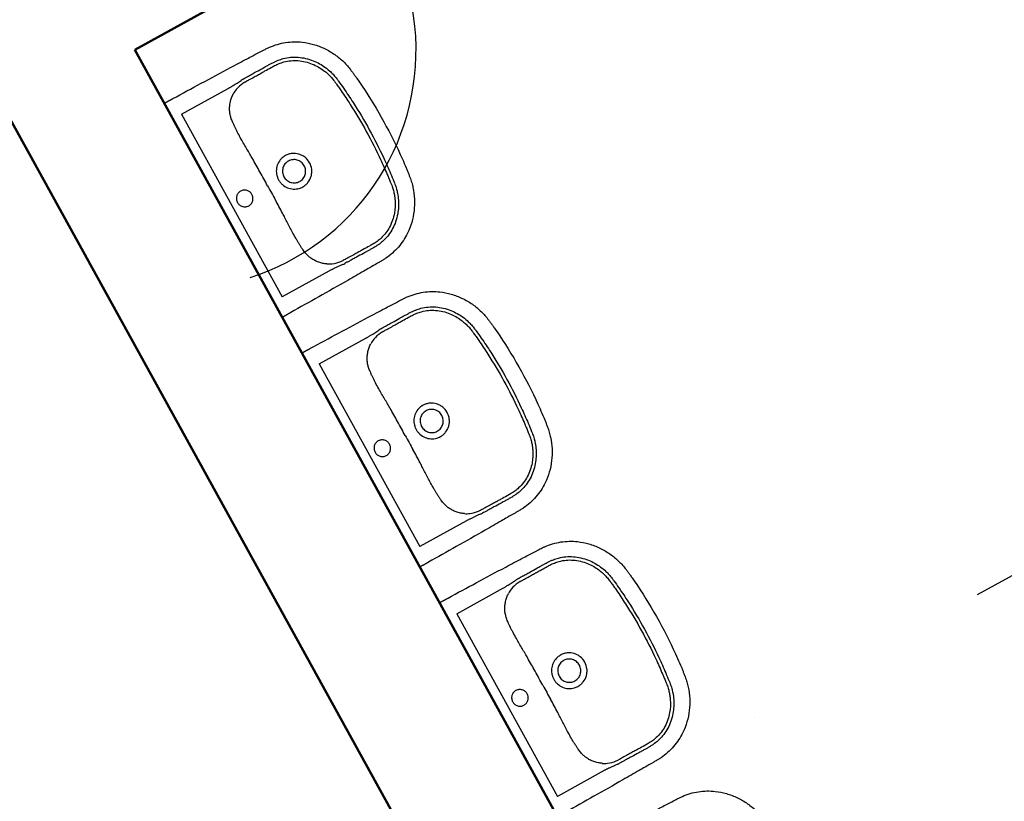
# Model space of a CAD drawing. Header units: millimetres. Extents: x 2886542 to 7567581, y -792623 to 134766.
# Tile 53 of 256: x 4102508 to 4104926, y -406272 to -404353. Entities that reach past the tile are written whole.
import ezdxf

# ---------------------------------------------------------------- set-up
doc = ezdxf.new("R2010")
doc.units = ezdxf.units.MM
doc.linetypes.add('DASHDOT', pattern=[1, 0.5, -0.25, 0, -0.25])
for name, color, linetype in [('IN_C_OSA', 6, 'DASHDOT'), ('IN_TEXT', 7, 'Continuous'), ('KATASTR', 7, 'Continuous'), ('požárničina', 10, 'Continuous')]:
    doc.layers.add(name, color=color, linetype=linetype)
doc.layers.add('IN_C_TLUSTA', color=5, linetype='Continuous', lineweight=50)
doc.styles.add('ROMAND', font='romand.shx', dxfattribs={"width": 0.85})
doc.dimstyles.new('IP 1_100', dxfattribs={"dimscale": 100, "dimtxt": 2.5, "dimasz": 2, "dimexe": 1, "dimexo": 5, "dimgap": 1, "dimtad": 1, "dimdec": 0, "dimzin": 0, "dimdsep": 46, "dimtxsty": 'ROMAND', "dimblk": 'ARCHTICK', "dimcen": 0.09, "dimdle": 1, "dimclrd": 256, "dimclre": 256, "dimclrt": 7, "dimadec": 0, "dimazin": 0, "dimtfac": 1, "dimtdec": 0, "dimtix": 1, "dimtmove": 2, "dimatfit": 3, "dimldrblk": 'OBLIQUE', "dimfxl": 0, "dimtolj": 1, "dimtzin": 0, "dimarcsym": 0})

# ---------------------------------------------------------------- blocks, each defined once
blk = doc.blocks.new('_ArchTick')
at = {"color": 0, "linetype": 'ByBlock', "const_width": 0.15}
blk.add_lwpolyline([(-0.5, -0.5), (0.5, 0.5)], dxfattribs=at)
blk = doc.blocks.new('nástrojárna')
at = {"color": 250}
for p, q in [((4179344.1, -609850.9), (4179344.1, -609276.5)), ((4179367.9, -609307.8), (4179367.9, -609819.7)), ((4179367.9, -609307.8), (4179498.9, -609307.8)), ((4179498.9, -609318.6), (4179498.9, -609318.6)), ((4179467.4, -609400), (4179467.4, -609400)), ((4179467.4, -609727.5), (4179467.4, -609727.5)), ((4179498.9, -609819.7), (4179367.9, -609819.7)), ((4179344.1, -610550.9), (4179344.1, -609976.5)), ((4179367.9, -610007.8), (4179367.9, -610519.7)), ((4179367.9, -610007.8), (4179498.9, -610007.8)), ((4179498.9, -610018.6), (4179498.9, -610018.6)), ((4179467.4, -610100), (4179467.4, -610100)), ((4179467.4, -610427.5), (4179467.4, -610427.5)), ((4179498.9, -610519.7), (4179367.9, -610519.7)), ((4179344.1, -611250.9), (4179344.1, -610676.5)), ((4179367.9, -610707.8), (4179367.9, -611219.7)), ((4179367.9, -610707.8), (4179498.9, -610707.8)), ((4179498.9, -610718.6), (4179498.9, -610718.6)), ((4179467.4, -610800), (4179467.4, -610800)), ((4179467.4, -611127.5), (4179467.4, -611127.5)), ((4179498.9, -611219.7), (4179367.9, -611219.7))]:
    blk.add_line(p, q, dxfattribs=at)
for centre, radius, start, end in [((4179539.5, -609381), 66.2, 111.7851, 123.2172), ((4179332.7, -606391.5), 2921.3, 273.5337, 273.9922), ((4179544.4, -609393.2), 79.3, 95.7787, 111.7851), ((4179551, -609518.7), 213.6, 92.2856, 93.9922), ((4179546.6, -609414.4), 100.7, 92.346, 95.7787), ((4170889.2, -609543), 8579.1, 359.8615, 0.12365), ((4179542.5, -609563), 43.2, 90.0338, 102.5663), ((4187174.4, -609582.4), 7706.2, 179.8615, 180.15334), ((4179542.5, -609564.5), 43.2, 257.4217, 269.9782), ((4179542.2, -609741.3), 72, 237.2465, 247.7513), ((4179380.9, -612002.8), 2186.5, 85.9307, 86.5434), ((4179543.4, -609738.5), 75, 247.7513, 264.6849), ((4179550, -609626.4), 195.9, 265.9307, 267.7915), ((4179549.2, -609675.9), 137.9, 264.6849, 267.1904), ((4179539.5, -610081), 66.2, 111.7851, 123.2172), ((4179332.7, -607091.5), 2921.3, 273.5337, 273.9922), ((4179544.4, -610093.2), 79.3, 95.7787, 111.7851), ((4179551, -610218.7), 213.6, 92.2856, 93.9922), ((4179546.6, -610114.4), 100.7, 92.346, 95.7787), ((4170889.2, -610243), 8579.1, 359.8615, 0.12365), ((4179542.5, -610263), 43.2, 90.0338, 102.5663), ((4187174.4, -610282.4), 7706.2, 179.8615, 180.15334), ((4179542.5, -610264.5), 43.2, 257.4217, 269.9782), ((4179542.2, -610441.3), 72, 237.2465, 247.7513), ((4179380.9, -612702.8), 2186.5, 85.9307, 86.5434), ((4179543.4, -610438.5), 75, 247.7513, 264.6849), ((4179550, -610326.4), 195.9, 265.9307, 267.7915), ((4179549.2, -610375.9), 137.9, 264.6849, 267.1904), ((4179539.5, -610781), 66.2, 111.7851, 123.2172), ((4179332.7, -607791.5), 2921.3, 273.5337, 273.9922), ((4179544.4, -610793.2), 79.3, 95.7787, 111.7851), ((4179551, -610918.7), 213.6, 92.2856, 93.9922), ((4179546.6, -610814.4), 100.7, 92.346, 95.7787), ((4170889.2, -610943), 8579.1, 359.8615, 0.12365), ((4179542.5, -610963), 43.2, 90.0338, 102.5663), ((4187174.4, -610982.4), 7706.2, 179.8615, 180.15334), ((4179542.5, -610964.5), 43.2, 257.4217, 269.9782), ((4179542.2, -611141.3), 72, 237.2465, 247.7513), ((4179543.4, -611138.5), 75, 247.7513, 264.6849), ((4179380.9, -613402.8), 2186.5, 85.9307, 86.5434), ((4179550, -611026.4), 195.9, 265.9307, 267.7915), ((4179549.2, -611075.9), 137.9, 264.6849, 267.1904)]:
    blk.add_arc(centre, radius, start, end, dxfattribs=at)
for points, degree, knots in [([(4179344.1, -609263.9), (4179344.1, -609263.7), (4179359.6, -609263.8), (4179367.9, -609263.9)], 1, [600.373143, 600.373143, 600.51024, 615.933195, 624.329372, 624.329372]), ([(4179367.9, -609263.9), (4179394.1, -609264), (4179447.7, -609264.4), (4179516.5, -609265.3), (4179564.7, -609266.1), (4179592.7, -609266.6), (4179607.8, -609266.9), (4179620.6, -609267.2), (4179627.3, -609267.4), (4179632.9, -609267.7), (4179649, -609269), (4179677.4, -609275.2), (4179710.3, -609292.6), (4179735.4, -609313.8), (4179754, -609335.8), (4179768.9, -609360.6), (4179777.5, -609382.5), (4179782.2, -609400.3), (4179784.2, -609411.7), (4179785.5, -609421.6), (4179786.5, -609430), (4179788, -609443.2), (4179792.3, -609487.7), (4179794.1, -609529.6), (4179794.1, -609563.7)], 3, [624.329372, 624.329372, 624.329372, 624.329372, 702.954481, 784.872453, 830.951627, 847.339519, 869.099473, 876.286618, 885.594721, 889.203185, 893.06913, 934.29152, 975.506743, 1003.663293, 1032.591568, 1061.523462, 1090.200355, 1103.007356, 1116.545068, 1124.93032, 1133.080278, 1141.824147, 1164.862029, 1267.315864, 1267.315864, 1267.315864, 1267.315864]), ([(4179542.4, -609305.3), (4179544.4, -609305.2), (4179548.6, -609305.1), (4179553.6, -609305.2), (4179560.3, -609305.1), (4179566.8, -609305), (4179579.1, -609305), (4179589.6, -609304.9), (4179599.8, -609304.9), (4179606.1, -609304.9), (4179612.9, -609304.9), (4179619.6, -609305), (4179626, -609305.1), (4179632.4, -609305.4), (4179641.7, -609306.4), (4179654.4, -609308.8), (4179670.3, -609314.3), (4179686.6, -609323.1), (4179701.7, -609334.7), (4179718.3, -609352.3), (4179730.9, -609372.4), (4179738.4, -609391.7), (4179741.4, -609402.6), (4179743, -609410.1), (4179744, -609416.4), (4179745.4, -609427.9), (4179748, -609451.1), (4179752.1, -609497.9), (4179753.4, -609537.7), (4179753.4, -609563.7)], 3, [175.048841, 175.048841, 175.048841, 175.048841, 180.891155, 187.66553, 190.097243, 200.971297, 207.107662, 226.924402, 232.691241, 237.690518, 245.872119, 253.117634, 257.691167, 265.085682, 272.24233, 285.758915, 303.884333, 322.571574, 341.132044, 360.794246, 394.866598, 411.87741, 422.527365, 428.832371, 434.893076, 441.844009, 463.483086, 504.881463, 582.882709, 582.882709, 582.882709, 582.882709]), ([(4179542.4, -609313.8), (4179544.3, -609313.8), (4179547.5, -609313.7), (4179552.5, -609313.7), (4179560.4, -609313.7), (4179568.9, -609313.6), (4179579.3, -609313.6), (4179588.3, -609313.5), (4179601, -609313.5), (4179613.3, -609313.5), (4179624.4, -609313.5), (4179631.8, -609313.8), (4179640, -609314.7), (4179651.8, -609316.8), (4179666.8, -609321.9), (4179682.4, -609330.3), (4179696.5, -609341.3), (4179712.1, -609357.9), (4179722.7, -609375.1), (4179728.8, -609389.9), (4179731.6, -609398.1), (4179733.5, -609405.1), (4179734.9, -609412.2), (4179735.8, -609418.3), (4179736.8, -609425.8), (4179737.8, -609435.4), (4179740, -609455.9), (4179743.6, -609498.8), (4179745, -609537.9), (4179745, -609563.7)], 3, [979.515725, 979.515725, 979.515725, 979.515725, 984.998793, 989.193783, 994.506217, 1008.836262, 1014.564091, 1025.67181, 1035.775102, 1052.873813, 1062.576161, 1068.957794, 1075.078432, 1087.407323, 1104.896786, 1122.232394, 1140.496235, 1158.413781, 1190.38659, 1200.50569, 1206.374096, 1216.605643, 1222.213255, 1228.037047, 1234.961214, 1245.092548, 1256.793198, 1296.845648, 1374.248337, 1374.248337, 1374.248337, 1374.248337]), ([(4179467.4, -609400), (4179467.5, -609397.3), (4179467.8, -609392.2), (4179468.6, -609383.5), (4179469.8, -609374.5), (4179472.2, -609365.1), (4179475.8, -609356.2), (4179480.9, -609347.4), (4179487.4, -609339), (4179494.8, -609331.6), (4179500.4, -609327.5), (4179503.3, -609325.6)], 3, [850.913163, 850.913163, 850.913163, 850.913163, 858.963388, 866.231581, 877.085686, 886.260054, 895.260314, 905.875022, 916.564351, 927.072225, 937.310546, 937.310546, 937.310546, 937.310546]), ([(4179468.3, -609524.5), (4179468.2, -609512.1), (4179468.1, -609495.4), (4179467.6, -609469.3), (4179467, -609450.8), (4179466.7, -609431.1), (4179466.7, -609418.1), (4179467, -609407.5), (4179467.2, -609402.4), (4179467.4, -609400)], 3, [726.376125, 726.376125, 726.376125, 726.376125, 763.622224, 776.430836, 804.676477, 819.055623, 835.490807, 843.719456, 850.904433, 850.904433, 850.904433, 850.904433]), ([(4179533.1, -609520.8), (4179528.3, -609521.9), (4179519.1, -609525.7), (4179507.9, -609535.6), (4179501.9, -609546.6), (4179499.4, -609556.3), (4179499, -609561.3), (4179499, -609563.7)], 3, [9.459226, 9.459226, 9.459226, 9.459226, 24.117237, 38.862114, 53.669389, 61.303478, 68.668558, 68.668558, 68.668558, 68.668558]), ([(4179542.4, -609535.1), (4179540.5, -609535.1), (4179536.8, -609535.5), (4179531.4, -609537.2), (4179526.5, -609539.8), (4179522.3, -609543.4), (4179518.8, -609547.7), (4179515.3, -609554.3), (4179514.1, -609560), (4179514.1, -609563.7)], 3, [44.736035, 44.736035, 44.736035, 44.736035, 50.403646, 55.91951, 61.571197, 67.020032, 72.442686, 78.078755, 89.405769, 89.405769, 89.405769, 89.405769]), ([(4179585.9, -609563.7), (4179585.9, -609557.9), (4179584.2, -609549.3), (4179578.7, -609539.1), (4179571.5, -609530.1), (4179561.9, -609523.7), (4179550.9, -609520.3), (4179545.3, -609519.8), (4179542.4, -609519.8)], 3, [-68.665418, -68.665418, -68.665418, -68.665418, -51.296816, -42.590342, -34.181869, -16.861064, -8.510528, 0, 0, 0, 0]), ([(4179570.7, -609563.7), (4179570.7, -609561.8), (4179570.4, -609558), (4179568.7, -609552.7), (4179566.1, -609547.7), (4179562.6, -609543.4), (4179558.3, -609539.8), (4179551.8, -609536.3), (4179546.2, -609535.1), (4179542.4, -609535.1)], 3, [0, 0, 0, 0, 5.771404, 11.358994, 16.760694, 22.424371, 27.849839, 33.48032, 44.736035, 44.736035, 44.736035, 44.736035]), ([(4179794.1, -609563.7), (4179794.1, -609597.9), (4179792.3, -609639.7), (4179788, -609684.3), (4179786.5, -609697.5), (4179785.5, -609705.9), (4179784.2, -609715.8), (4179782.2, -609727.2), (4179777.5, -609744.9), (4179768.9, -609766.8), (4179754, -609791.7), (4179735.4, -609813.6), (4179710.3, -609834.8), (4179677.4, -609852.2), (4179649, -609858.4), (4179632.9, -609859.8), (4179627.3, -609860.1), (4179620.6, -609860.3), (4179607.8, -609860.5), (4179592.7, -609860.8), (4179564.7, -609861.3), (4179516.5, -609862.1), (4179447.7, -609863), (4179394.1, -609863.2), (4179367.9, -609863.6)], 3, [-642.986491, -642.986491, -642.986491, -642.986491, -540.532657, -517.494775, -508.750906, -500.600948, -492.215696, -478.677984, -465.870983, -437.194089, -408.262196, -379.333921, -351.177371, -309.962147, -268.739757, -264.873812, -261.265349, -251.957246, -244.770101, -223.010147, -206.622255, -160.54308, -78.625109, 0, 0, 0, 0]), ([(4179424.4, -609563.7), (4179424.4, -609561.1), (4179423.3, -609555.7), (4179418.8, -609548.9), (4179412.1, -609544.3), (4179404, -609542.6), (4179396.1, -609544.2), (4179389.3, -609548.8), (4179384.8, -609555.6), (4179383.7, -609561), (4179383.7, -609563.7)], 3, [0, 0, 0, 0, 8.041153, 16.003729, 24.145465, 32.059, 40.064065, 48.100306, 56.065262, 64.20975, 64.20975, 64.20975, 64.20975]), ([(4179383.7, -609563.7), (4179383.7, -609566.4), (4179384.8, -609571.8), (4179389.3, -609578.7), (4179396.1, -609583.2), (4179404, -609584.8), (4179412.1, -609583.2), (4179418.8, -609578.6), (4179423.3, -609571.7), (4179424.4, -609566.4), (4179424.4, -609563.7)], 3, [64.20975, 64.20975, 64.20975, 64.20975, 72.354238, 80.319194, 88.355435, 96.3605, 104.274035, 112.415771, 120.378347, 128.4195, 128.4195, 128.4195, 128.4195]), ([(4179499, -609563.7), (4179499, -609566.2), (4179499.4, -609571.2), (4179501.9, -609580.8), (4179507.9, -609591.8), (4179519.1, -609601.8), (4179528.3, -609605.6), (4179533.1, -609606.7)], 3, [68.668558, 68.668558, 68.668558, 68.668558, 76.033638, 83.667727, 98.475003, 113.219879, 127.877891, 127.877891, 127.877891, 127.877891]), ([(4179514.1, -609563.7), (4179514.1, -609567.5), (4179515.3, -609573.2), (4179518.8, -609579.8), (4179522.3, -609584.1), (4179526.5, -609587.6), (4179531.4, -609590.3), (4179536.8, -609592), (4179540.5, -609592.3), (4179542.4, -609592.3)], 3, [89.405769, 89.405769, 89.405769, 89.405769, 100.732783, 106.368852, 111.791506, 117.240341, 122.892028, 128.407892, 134.075503, 134.075503, 134.075503, 134.075503]), ([(4179542.4, -609592.3), (4179546.2, -609592.4), (4179551.8, -609591.2), (4179558.3, -609587.6), (4179562.6, -609584), (4179566.1, -609579.7), (4179568.7, -609574.8), (4179570.4, -609569.4), (4179570.7, -609565.7), (4179570.7, -609563.7)], 3, [134.075503, 134.075503, 134.075503, 134.075503, 145.331218, 150.961699, 156.387167, 162.050844, 167.452544, 173.040134, 178.811538, 178.811538, 178.811538, 178.811538]), ([(4179542.4, -609607.7), (4179545.3, -609607.7), (4179550.9, -609607.1), (4179561.9, -609603.8), (4179571.5, -609597.3), (4179578.7, -609588.4), (4179584.2, -609578.2), (4179585.9, -609569.5), (4179585.9, -609563.7)], 3, [137.337116, 137.337116, 137.337116, 137.337116, 145.847644, 154.19818, 171.518985, 179.927458, 188.633932, 206.002534, 206.002534, 206.002534, 206.002534]), ([(4179745, -609563.7), (4179745, -609589.5), (4179743.6, -609628.7), (4179740, -609671.6), (4179737.8, -609692.1), (4179736.8, -609701.6), (4179735.8, -609709.2), (4179734.9, -609715.2), (4179733.5, -609722.3), (4179731.6, -609729.3), (4179728.8, -609737.6), (4179722.7, -609752.4), (4179712.1, -609769.6), (4179696.5, -609786.2), (4179682.4, -609797.1), (4179666.8, -609805.6), (4179651.8, -609810.6), (4179640, -609812.8), (4179631.8, -609813.6), (4179624.4, -609814), (4179613.3, -609814), (4179601, -609814), (4179588.3, -609813.9), (4179579.3, -609813.9), (4179568.9, -609813.9), (4179560.4, -609813.8), (4179552.5, -609813.7), (4179547.5, -609813.8), (4179544.3, -609813.7), (4179542.4, -609813.6)], 3, [0, 0, 0, 0, 77.402688, 117.455139, 129.155789, 139.287123, 146.21129, 152.035082, 157.642694, 167.874241, 173.742647, 183.861746, 215.834556, 233.752102, 252.015943, 269.351551, 286.841014, 299.169905, 305.290543, 311.672176, 321.374524, 338.473235, 348.576526, 359.684246, 365.412075, 379.74212, 385.054554, 389.249544, 394.732611, 394.732611, 394.732611, 394.732611]), ([(4179753.4, -609563.7), (4179753.4, -609589.7), (4179752.1, -609629.5), (4179748, -609676.4), (4179745.4, -609699.6), (4179744, -609711), (4179743, -609717.4), (4179741.4, -609724.9), (4179738.4, -609735.8), (4179730.9, -609755), (4179718.3, -609775.2), (4179701.7, -609792.7), (4179686.6, -609804.4), (4179670.3, -609813.2), (4179654.4, -609818.6), (4179641.7, -609821.1), (4179632.4, -609822), (4179626, -609822.4), (4179619.6, -609822.5), (4179612.9, -609822.5), (4179606.1, -609822.6), (4179599.8, -609822.6), (4179589.6, -609822.5), (4179579.1, -609822.5), (4179566.8, -609822.4), (4179560.3, -609822.3), (4179553.6, -609822.3), (4179548.6, -609822.3), (4179544.4, -609822.2), (4179542.4, -609822.2)], 3, [582.882709, 582.882709, 582.882709, 582.882709, 660.883955, 702.282331, 723.921408, 730.872341, 736.933047, 743.238052, 753.888008, 770.898819, 804.971172, 824.633373, 843.193843, 861.881084, 880.006503, 893.523087, 900.679736, 908.07425, 912.647783, 919.893298, 928.074899, 933.074176, 938.841015, 958.657755, 964.79412, 975.668174, 978.099887, 984.874262, 990.716576, 990.716576, 990.716576, 990.716576]), ([(4179467.4, -609727.5), (4179467.2, -609725.1), (4179467, -609720), (4179466.7, -609709.3), (4179466.7, -609696.3), (4179467, -609676.6), (4179467.6, -609658.2), (4179468.1, -609632.1), (4179468.3, -609615.4), (4179468.3, -609603)], 3, [523.343903, 523.343903, 523.343903, 523.343903, 530.528881, 538.757529, 555.192714, 569.57186, 597.8175, 610.626113, 647.872212, 647.872212, 647.872212, 647.872212]), ([(4179503.3, -609801.8), (4179500.4, -609800), (4179494.8, -609795.9), (4179487.4, -609788.5), (4179480.9, -609780.1), (4179475.8, -609771.3), (4179472.2, -609762.4), (4179469.8, -609753), (4179468.6, -609744), (4179467.8, -609735.3), (4179467.5, -609730.2), (4179467.4, -609727.5)], 3, [436.937791, 436.937791, 436.937791, 436.937791, 447.176112, 457.683986, 468.373315, 478.988023, 487.988283, 497.162651, 508.016755, 515.284948, 523.335174, 523.335174, 523.335174, 523.335174]), ([(4179367.9, -609863.6), (4179359.6, -609863.7), (4179344.1, -609863.7), (4179344.1, -609863.6)], 1, [0, 0, 8.396177, 23.819133, 23.95623, 23.95623]), ([(4179344.1, -609963.9), (4179344.1, -609963.7), (4179359.6, -609963.8), (4179367.9, -609963.9)], 1, [600.373143, 600.373143, 600.51024, 615.933195, 624.329372, 624.329372]), ([(4179367.9, -609963.9), (4179394.1, -609964), (4179447.7, -609964.4), (4179516.5, -609965.3), (4179564.7, -609966.1), (4179592.7, -609966.6), (4179607.8, -609966.9), (4179620.6, -609967.2), (4179627.3, -609967.4), (4179632.9, -609967.7), (4179649, -609969), (4179677.4, -609975.2), (4179710.3, -609992.6), (4179735.4, -610013.8), (4179754, -610035.8), (4179768.9, -610060.6), (4179777.5, -610082.5), (4179782.2, -610100.3), (4179784.2, -610111.7), (4179785.5, -610121.6), (4179786.5, -610130), (4179788, -610143.2), (4179792.3, -610187.7), (4179794.1, -610229.6), (4179794.1, -610263.7)], 3, [624.329372, 624.329372, 624.329372, 624.329372, 702.954481, 784.872453, 830.951627, 847.339519, 869.099473, 876.286618, 885.594721, 889.203185, 893.06913, 934.29152, 975.506743, 1003.663293, 1032.591568, 1061.523462, 1090.200355, 1103.007356, 1116.545068, 1124.93032, 1133.080278, 1141.824147, 1164.862029, 1267.315864, 1267.315864, 1267.315864, 1267.315864]), ([(4179542.4, -610005.3), (4179544.4, -610005.2), (4179548.6, -610005.1), (4179553.6, -610005.2), (4179560.3, -610005.1), (4179566.8, -610005), (4179579.1, -610005), (4179589.6, -610004.9), (4179599.8, -610004.9), (4179606.1, -610004.9), (4179612.9, -610004.9), (4179619.6, -610005), (4179626, -610005.1), (4179632.4, -610005.4), (4179641.7, -610006.4), (4179654.4, -610008.8), (4179670.3, -610014.3), (4179686.6, -610023.1), (4179701.7, -610034.7), (4179718.3, -610052.3), (4179730.9, -610072.4), (4179738.4, -610091.7), (4179741.4, -610102.6), (4179743, -610110.1), (4179744, -610116.4), (4179745.4, -610127.9), (4179748, -610151.1), (4179752.1, -610197.9), (4179753.4, -610237.7), (4179753.4, -610263.7)], 3, [175.048841, 175.048841, 175.048841, 175.048841, 180.891155, 187.66553, 190.097243, 200.971297, 207.107662, 226.924402, 232.691241, 237.690518, 245.872119, 253.117634, 257.691167, 265.085682, 272.24233, 285.758915, 303.884333, 322.571574, 341.132044, 360.794246, 394.866598, 411.87741, 422.527365, 428.832371, 434.893076, 441.844009, 463.483086, 504.881463, 582.882709, 582.882709, 582.882709, 582.882709]), ([(4179542.4, -610013.8), (4179544.3, -610013.8), (4179547.5, -610013.7), (4179552.5, -610013.7), (4179560.4, -610013.7), (4179568.9, -610013.6), (4179579.3, -610013.6), (4179588.3, -610013.5), (4179601, -610013.5), (4179613.3, -610013.5), (4179624.4, -610013.5), (4179631.8, -610013.8), (4179640, -610014.7), (4179651.8, -610016.8), (4179666.8, -610021.9), (4179682.4, -610030.3), (4179696.5, -610041.3), (4179712.1, -610057.9), (4179722.7, -610075.1), (4179728.8, -610089.9), (4179731.6, -610098.1), (4179733.5, -610105.1), (4179734.9, -610112.2), (4179735.8, -610118.3), (4179736.8, -610125.8), (4179737.8, -610135.4), (4179740, -610155.9), (4179743.6, -610198.8), (4179745, -610237.9), (4179745, -610263.7)], 3, [979.515725, 979.515725, 979.515725, 979.515725, 984.998793, 989.193783, 994.506217, 1008.836262, 1014.564091, 1025.67181, 1035.775102, 1052.873813, 1062.576161, 1068.957794, 1075.078432, 1087.407323, 1104.896786, 1122.232394, 1140.496235, 1158.413781, 1190.38659, 1200.50569, 1206.374096, 1216.605643, 1222.213255, 1228.037047, 1234.961214, 1245.092548, 1256.793198, 1296.845648, 1374.248337, 1374.248337, 1374.248337, 1374.248337]), ([(4179467.4, -610100), (4179467.5, -610097.3), (4179467.8, -610092.2), (4179468.6, -610083.5), (4179469.8, -610074.5), (4179472.2, -610065.1), (4179475.8, -610056.2), (4179480.9, -610047.4), (4179487.4, -610039), (4179494.8, -610031.6), (4179500.4, -610027.5), (4179503.3, -610025.6)], 3, [850.913163, 850.913163, 850.913163, 850.913163, 858.963388, 866.231581, 877.085686, 886.260054, 895.260314, 905.875022, 916.564351, 927.072225, 937.310546, 937.310546, 937.310546, 937.310546]), ([(4179468.3, -610224.5), (4179468.2, -610212.1), (4179468.1, -610195.4), (4179467.6, -610169.3), (4179467, -610150.8), (4179466.7, -610131.1), (4179466.7, -610118.1), (4179467, -610107.5), (4179467.2, -610102.4), (4179467.4, -610100)], 3, [726.376125, 726.376125, 726.376125, 726.376125, 763.622224, 776.430836, 804.676477, 819.055623, 835.490807, 843.719456, 850.904433, 850.904433, 850.904433, 850.904433]), ([(4179533.1, -610220.8), (4179528.3, -610221.9), (4179519.1, -610225.7), (4179507.9, -610235.6), (4179501.9, -610246.6), (4179499.4, -610256.3), (4179499, -610261.3), (4179499, -610263.7)], 3, [9.459226, 9.459226, 9.459226, 9.459226, 24.117237, 38.862114, 53.669389, 61.303478, 68.668558, 68.668558, 68.668558, 68.668558]), ([(4179542.4, -610235.1), (4179540.5, -610235.1), (4179536.8, -610235.5), (4179531.4, -610237.2), (4179526.5, -610239.8), (4179522.3, -610243.4), (4179518.8, -610247.7), (4179515.3, -610254.3), (4179514.1, -610260), (4179514.1, -610263.7)], 3, [44.736035, 44.736035, 44.736035, 44.736035, 50.403646, 55.91951, 61.571197, 67.020032, 72.442686, 78.078755, 89.405769, 89.405769, 89.405769, 89.405769]), ([(4179585.9, -610263.7), (4179585.9, -610257.9), (4179584.2, -610249.3), (4179578.7, -610239.1), (4179571.5, -610230.1), (4179561.9, -610223.7), (4179550.9, -610220.3), (4179545.3, -610219.8), (4179542.4, -610219.8)], 3, [-68.665418, -68.665418, -68.665418, -68.665418, -51.296816, -42.590342, -34.181869, -16.861064, -8.510528, 0, 0, 0, 0]), ([(4179570.7, -610263.7), (4179570.7, -610261.8), (4179570.4, -610258), (4179568.7, -610252.7), (4179566.1, -610247.7), (4179562.6, -610243.4), (4179558.3, -610239.8), (4179551.8, -610236.3), (4179546.2, -610235.1), (4179542.4, -610235.1)], 3, [0, 0, 0, 0, 5.771404, 11.358994, 16.760694, 22.424371, 27.849839, 33.48032, 44.736035, 44.736035, 44.736035, 44.736035]), ([(4179794.1, -610263.7), (4179794.1, -610297.9), (4179792.3, -610339.7), (4179788, -610384.3), (4179786.5, -610397.5), (4179785.5, -610405.9), (4179784.2, -610415.8), (4179782.2, -610427.2), (4179777.5, -610444.9), (4179768.9, -610466.8), (4179754, -610491.7), (4179735.4, -610513.6), (4179710.3, -610534.8), (4179677.4, -610552.2), (4179649, -610558.4), (4179632.9, -610559.8), (4179627.3, -610560.1), (4179620.6, -610560.3), (4179607.8, -610560.5), (4179592.7, -610560.8), (4179564.7, -610561.3), (4179516.5, -610562.1), (4179447.7, -610563), (4179394.1, -610563.2), (4179367.9, -610563.6)], 3, [-642.986491, -642.986491, -642.986491, -642.986491, -540.532657, -517.494775, -508.750906, -500.600948, -492.215696, -478.677984, -465.870983, -437.194089, -408.262196, -379.333921, -351.177371, -309.962147, -268.739757, -264.873812, -261.265349, -251.957246, -244.770101, -223.010147, -206.622255, -160.54308, -78.625109, 0, 0, 0, 0]), ([(4179424.4, -610263.7), (4179424.4, -610261.1), (4179423.3, -610255.7), (4179418.8, -610248.9), (4179412.1, -610244.3), (4179404, -610242.6), (4179396.1, -610244.2), (4179389.3, -610248.8), (4179384.8, -610255.6), (4179383.7, -610261), (4179383.7, -610263.7)], 3, [0, 0, 0, 0, 8.041153, 16.003729, 24.145465, 32.059, 40.064065, 48.100306, 56.065262, 64.20975, 64.20975, 64.20975, 64.20975]), ([(4179383.7, -610263.7), (4179383.7, -610266.4), (4179384.8, -610271.8), (4179389.3, -610278.7), (4179396.1, -610283.2), (4179404, -610284.8), (4179412.1, -610283.2), (4179418.8, -610278.6), (4179423.3, -610271.7), (4179424.4, -610266.4), (4179424.4, -610263.7)], 3, [64.20975, 64.20975, 64.20975, 64.20975, 72.354238, 80.319194, 88.355435, 96.3605, 104.274035, 112.415771, 120.378347, 128.4195, 128.4195, 128.4195, 128.4195]), ([(4179499, -610263.7), (4179499, -610266.2), (4179499.4, -610271.2), (4179501.9, -610280.8), (4179507.9, -610291.8), (4179519.1, -610301.8), (4179528.3, -610305.6), (4179533.1, -610306.7)], 3, [68.668558, 68.668558, 68.668558, 68.668558, 76.033638, 83.667727, 98.475003, 113.219879, 127.877891, 127.877891, 127.877891, 127.877891]), ([(4179514.1, -610263.7), (4179514.1, -610267.5), (4179515.3, -610273.2), (4179518.8, -610279.8), (4179522.3, -610284.1), (4179526.5, -610287.6), (4179531.4, -610290.3), (4179536.8, -610292), (4179540.5, -610292.3), (4179542.4, -610292.3)], 3, [89.405769, 89.405769, 89.405769, 89.405769, 100.732783, 106.368852, 111.791506, 117.240341, 122.892028, 128.407892, 134.075503, 134.075503, 134.075503, 134.075503]), ([(4179542.4, -610292.3), (4179546.2, -610292.4), (4179551.8, -610291.2), (4179558.3, -610287.6), (4179562.6, -610284), (4179566.1, -610279.7), (4179568.7, -610274.8), (4179570.4, -610269.4), (4179570.7, -610265.7), (4179570.7, -610263.7)], 3, [134.075503, 134.075503, 134.075503, 134.075503, 145.331218, 150.961699, 156.387167, 162.050844, 167.452544, 173.040134, 178.811538, 178.811538, 178.811538, 178.811538]), ([(4179542.4, -610307.7), (4179545.3, -610307.7), (4179550.9, -610307.1), (4179561.9, -610303.8), (4179571.5, -610297.3), (4179578.7, -610288.4), (4179584.2, -610278.2), (4179585.9, -610269.5), (4179585.9, -610263.7)], 3, [137.337116, 137.337116, 137.337116, 137.337116, 145.847644, 154.19818, 171.518985, 179.927458, 188.633932, 206.002534, 206.002534, 206.002534, 206.002534]), ([(4179745, -610263.7), (4179745, -610289.5), (4179743.6, -610328.7), (4179740, -610371.6), (4179737.8, -610392.1), (4179736.8, -610401.6), (4179735.8, -610409.2), (4179734.9, -610415.2), (4179733.5, -610422.3), (4179731.6, -610429.3), (4179728.8, -610437.6), (4179722.7, -610452.4), (4179712.1, -610469.6), (4179696.5, -610486.2), (4179682.4, -610497.1), (4179666.8, -610505.6), (4179651.8, -610510.6), (4179640, -610512.8), (4179631.8, -610513.6), (4179624.4, -610514), (4179613.3, -610514), (4179601, -610514), (4179588.3, -610513.9), (4179579.3, -610513.9), (4179568.9, -610513.9), (4179560.4, -610513.8), (4179552.5, -610513.7), (4179547.5, -610513.8), (4179544.3, -610513.7), (4179542.4, -610513.6)], 3, [0, 0, 0, 0, 77.402688, 117.455139, 129.155789, 139.287123, 146.21129, 152.035082, 157.642694, 167.874241, 173.742647, 183.861746, 215.834556, 233.752102, 252.015943, 269.351551, 286.841014, 299.169905, 305.290543, 311.672176, 321.374524, 338.473235, 348.576526, 359.684246, 365.412075, 379.74212, 385.054554, 389.249544, 394.732611, 394.732611, 394.732611, 394.732611]), ([(4179753.4, -610263.7), (4179753.4, -610289.7), (4179752.1, -610329.5), (4179748, -610376.4), (4179745.4, -610399.6), (4179744, -610411), (4179743, -610417.4), (4179741.4, -610424.9), (4179738.4, -610435.8), (4179730.9, -610455), (4179718.3, -610475.2), (4179701.7, -610492.7), (4179686.6, -610504.4), (4179670.3, -610513.2), (4179654.4, -610518.6), (4179641.7, -610521.1), (4179632.4, -610522), (4179626, -610522.4), (4179619.6, -610522.5), (4179612.9, -610522.5), (4179606.1, -610522.6), (4179599.8, -610522.6), (4179589.6, -610522.5), (4179579.1, -610522.5), (4179566.8, -610522.4), (4179560.3, -610522.3), (4179553.6, -610522.3), (4179548.6, -610522.3), (4179544.4, -610522.2), (4179542.4, -610522.2)], 3, [582.882709, 582.882709, 582.882709, 582.882709, 660.883955, 702.282331, 723.921408, 730.872341, 736.933047, 743.238052, 753.888008, 770.898819, 804.971172, 824.633373, 843.193843, 861.881084, 880.006503, 893.523087, 900.679736, 908.07425, 912.647783, 919.893298, 928.074899, 933.074176, 938.841015, 958.657755, 964.79412, 975.668174, 978.099887, 984.874262, 990.716576, 990.716576, 990.716576, 990.716576]), ([(4179467.4, -610427.5), (4179467.2, -610425.1), (4179467, -610420), (4179466.7, -610409.3), (4179466.7, -610396.3), (4179467, -610376.6), (4179467.6, -610358.2), (4179468.1, -610332.1), (4179468.3, -610315.4), (4179468.3, -610303)], 3, [523.343903, 523.343903, 523.343903, 523.343903, 530.528881, 538.757529, 555.192714, 569.57186, 597.8175, 610.626113, 647.872212, 647.872212, 647.872212, 647.872212]), ([(4179503.3, -610501.8), (4179500.4, -610500), (4179494.8, -610495.9), (4179487.4, -610488.5), (4179480.9, -610480.1), (4179475.8, -610471.3), (4179472.2, -610462.4), (4179469.8, -610453), (4179468.6, -610444), (4179467.8, -610435.3), (4179467.5, -610430.2), (4179467.4, -610427.5)], 3, [436.937791, 436.937791, 436.937791, 436.937791, 447.176112, 457.683986, 468.373315, 478.988023, 487.988283, 497.162651, 508.016755, 515.284948, 523.335174, 523.335174, 523.335174, 523.335174]), ([(4179367.9, -610563.6), (4179359.6, -610563.7), (4179344.1, -610563.7), (4179344.1, -610563.6)], 1, [0, 0, 8.396177, 23.819133, 23.95623, 23.95623]), ([(4179344.1, -610663.9), (4179344.1, -610663.7), (4179359.6, -610663.8), (4179367.9, -610663.9)], 1, [600.373143, 600.373143, 600.51024, 615.933195, 624.329372, 624.329372]), ([(4179367.9, -610663.9), (4179394.1, -610664), (4179447.7, -610664.4), (4179516.5, -610665.3), (4179564.7, -610666.1), (4179592.7, -610666.6), (4179607.8, -610666.9), (4179620.6, -610667.2), (4179627.3, -610667.4), (4179632.9, -610667.7), (4179649, -610669), (4179677.4, -610675.2), (4179710.3, -610692.6), (4179735.4, -610713.8), (4179754, -610735.8), (4179768.9, -610760.6), (4179777.5, -610782.5), (4179782.2, -610800.3), (4179784.2, -610811.7), (4179785.5, -610821.6), (4179786.5, -610830), (4179788, -610843.2), (4179792.3, -610887.7), (4179794.1, -610929.6), (4179794.1, -610963.7)], 3, [624.329372, 624.329372, 624.329372, 624.329372, 702.954481, 784.872453, 830.951627, 847.339519, 869.099473, 876.286618, 885.594721, 889.203185, 893.06913, 934.29152, 975.506743, 1003.663293, 1032.591568, 1061.523462, 1090.200355, 1103.007356, 1116.545068, 1124.93032, 1133.080278, 1141.824147, 1164.862029, 1267.315864, 1267.315864, 1267.315864, 1267.315864]), ([(4179542.4, -610705.3), (4179544.4, -610705.2), (4179548.6, -610705.1), (4179553.6, -610705.2), (4179560.3, -610705.1), (4179566.8, -610705), (4179579.1, -610705), (4179589.6, -610704.9), (4179599.8, -610704.9), (4179606.1, -610704.9), (4179612.9, -610704.9), (4179619.6, -610705), (4179626, -610705.1), (4179632.4, -610705.4), (4179641.7, -610706.4), (4179654.4, -610708.8), (4179670.3, -610714.3), (4179686.6, -610723.1), (4179701.7, -610734.7), (4179718.3, -610752.3), (4179730.9, -610772.4), (4179738.4, -610791.7), (4179741.4, -610802.6), (4179743, -610810.1), (4179744, -610816.4), (4179745.4, -610827.9), (4179748, -610851.1), (4179752.1, -610897.9), (4179753.4, -610937.7), (4179753.4, -610963.7)], 3, [175.048841, 175.048841, 175.048841, 175.048841, 180.891155, 187.66553, 190.097243, 200.971297, 207.107662, 226.924402, 232.691241, 237.690518, 245.872119, 253.117634, 257.691167, 265.085682, 272.24233, 285.758915, 303.884333, 322.571574, 341.132044, 360.794246, 394.866598, 411.87741, 422.527365, 428.832371, 434.893076, 441.844009, 463.483086, 504.881463, 582.882709, 582.882709, 582.882709, 582.882709]), ([(4179542.4, -610713.8), (4179544.3, -610713.8), (4179547.5, -610713.7), (4179552.5, -610713.7), (4179560.4, -610713.7), (4179568.9, -610713.6), (4179579.3, -610713.6), (4179588.3, -610713.5), (4179601, -610713.5), (4179613.3, -610713.5), (4179624.4, -610713.5), (4179631.8, -610713.8), (4179640, -610714.7), (4179651.8, -610716.8), (4179666.8, -610721.9), (4179682.4, -610730.3), (4179696.5, -610741.3), (4179712.1, -610757.9), (4179722.7, -610775.1), (4179728.8, -610789.9), (4179731.6, -610798.1), (4179733.5, -610805.1), (4179734.9, -610812.2), (4179735.8, -610818.3), (4179736.8, -610825.8), (4179737.8, -610835.4), (4179740, -610855.9), (4179743.6, -610898.8), (4179745, -610937.9), (4179745, -610963.7)], 3, [979.515725, 979.515725, 979.515725, 979.515725, 984.998793, 989.193783, 994.506217, 1008.836262, 1014.564091, 1025.67181, 1035.775102, 1052.873813, 1062.576161, 1068.957794, 1075.078432, 1087.407323, 1104.896786, 1122.232394, 1140.496235, 1158.413781, 1190.38659, 1200.50569, 1206.374096, 1216.605643, 1222.213255, 1228.037047, 1234.961214, 1245.092548, 1256.793198, 1296.845648, 1374.248337, 1374.248337, 1374.248337, 1374.248337]), ([(4179467.4, -610800), (4179467.5, -610797.3), (4179467.8, -610792.2), (4179468.6, -610783.5), (4179469.8, -610774.5), (4179472.2, -610765.1), (4179475.8, -610756.2), (4179480.9, -610747.4), (4179487.4, -610739), (4179494.8, -610731.6), (4179500.4, -610727.5), (4179503.3, -610725.6)], 3, [850.913163, 850.913163, 850.913163, 850.913163, 858.963388, 866.231581, 877.085686, 886.260054, 895.260314, 905.875022, 916.564351, 927.072225, 937.310546, 937.310546, 937.310546, 937.310546]), ([(4179468.3, -610924.5), (4179468.2, -610912.1), (4179468.1, -610895.4), (4179467.6, -610869.3), (4179467, -610850.8), (4179466.7, -610831.1), (4179466.7, -610818.1), (4179467, -610807.5), (4179467.2, -610802.4), (4179467.4, -610800)], 3, [726.376125, 726.376125, 726.376125, 726.376125, 763.622224, 776.430836, 804.676477, 819.055623, 835.490807, 843.719456, 850.904433, 850.904433, 850.904433, 850.904433]), ([(4179533.1, -610920.8), (4179528.3, -610921.9), (4179519.1, -610925.7), (4179507.9, -610935.6), (4179501.9, -610946.6), (4179499.4, -610956.3), (4179499, -610961.3), (4179499, -610963.7)], 3, [9.459226, 9.459226, 9.459226, 9.459226, 24.117237, 38.862114, 53.669389, 61.303478, 68.668558, 68.668558, 68.668558, 68.668558]), ([(4179542.4, -610935.1), (4179540.5, -610935.1), (4179536.8, -610935.5), (4179531.4, -610937.2), (4179526.5, -610939.8), (4179522.3, -610943.4), (4179518.8, -610947.7), (4179515.3, -610954.3), (4179514.1, -610960), (4179514.1, -610963.7)], 3, [44.736035, 44.736035, 44.736035, 44.736035, 50.403646, 55.91951, 61.571197, 67.020032, 72.442686, 78.078755, 89.405769, 89.405769, 89.405769, 89.405769]), ([(4179585.9, -610963.7), (4179585.9, -610957.9), (4179584.2, -610949.3), (4179578.7, -610939.1), (4179571.5, -610930.1), (4179561.9, -610923.7), (4179550.9, -610920.3), (4179545.3, -610919.8), (4179542.4, -610919.8)], 3, [-68.665418, -68.665418, -68.665418, -68.665418, -51.296816, -42.590342, -34.181869, -16.861064, -8.510528, 0, 0, 0, 0]), ([(4179570.7, -610963.7), (4179570.7, -610961.8), (4179570.4, -610958), (4179568.7, -610952.7), (4179566.1, -610947.7), (4179562.6, -610943.4), (4179558.3, -610939.8), (4179551.8, -610936.3), (4179546.2, -610935.1), (4179542.4, -610935.1)], 3, [0, 0, 0, 0, 5.771404, 11.358994, 16.760694, 22.424371, 27.849839, 33.48032, 44.736035, 44.736035, 44.736035, 44.736035]), ([(4179794.1, -610963.7), (4179794.1, -610997.9), (4179792.3, -611039.7), (4179788, -611084.3), (4179786.5, -611097.5), (4179785.5, -611105.9), (4179784.2, -611115.8), (4179782.2, -611127.2), (4179777.5, -611144.9), (4179768.9, -611166.8), (4179754, -611191.7), (4179735.4, -611213.6), (4179710.3, -611234.8), (4179677.4, -611252.2), (4179649, -611258.4), (4179632.9, -611259.8), (4179627.3, -611260.1), (4179620.6, -611260.3), (4179607.8, -611260.5), (4179592.7, -611260.8), (4179564.7, -611261.3), (4179516.5, -611262.1), (4179447.7, -611263), (4179394.1, -611263.2), (4179367.9, -611263.6)], 3, [-642.986491, -642.986491, -642.986491, -642.986491, -540.532657, -517.494775, -508.750906, -500.600948, -492.215696, -478.677984, -465.870983, -437.194089, -408.262196, -379.333921, -351.177371, -309.962147, -268.739757, -264.873812, -261.265349, -251.957246, -244.770101, -223.010147, -206.622255, -160.54308, -78.625109, 0, 0, 0, 0]), ([(4179424.4, -610963.7), (4179424.4, -610961.1), (4179423.3, -610955.7), (4179418.8, -610948.9), (4179412.1, -610944.3), (4179404, -610942.6), (4179396.1, -610944.2), (4179389.3, -610948.8), (4179384.8, -610955.6), (4179383.7, -610961), (4179383.7, -610963.7)], 3, [0, 0, 0, 0, 8.041153, 16.003729, 24.145465, 32.059, 40.064065, 48.100306, 56.065262, 64.20975, 64.20975, 64.20975, 64.20975]), ([(4179383.7, -610963.7), (4179383.7, -610966.4), (4179384.8, -610971.8), (4179389.3, -610978.7), (4179396.1, -610983.2), (4179404, -610984.8), (4179412.1, -610983.2), (4179418.8, -610978.6), (4179423.3, -610971.7), (4179424.4, -610966.4), (4179424.4, -610963.7)], 3, [64.20975, 64.20975, 64.20975, 64.20975, 72.354238, 80.319194, 88.355435, 96.3605, 104.274035, 112.415771, 120.378347, 128.4195, 128.4195, 128.4195, 128.4195]), ([(4179499, -610963.7), (4179499, -610966.2), (4179499.4, -610971.2), (4179501.9, -610980.8), (4179507.9, -610991.8), (4179519.1, -611001.8), (4179528.3, -611005.6), (4179533.1, -611006.7)], 3, [68.668558, 68.668558, 68.668558, 68.668558, 76.033638, 83.667727, 98.475003, 113.219879, 127.877891, 127.877891, 127.877891, 127.877891]), ([(4179514.1, -610963.7), (4179514.1, -610967.5), (4179515.3, -610973.2), (4179518.8, -610979.8), (4179522.3, -610984.1), (4179526.5, -610987.6), (4179531.4, -610990.3), (4179536.8, -610992), (4179540.5, -610992.3), (4179542.4, -610992.3)], 3, [89.405769, 89.405769, 89.405769, 89.405769, 100.732783, 106.368852, 111.791506, 117.240341, 122.892028, 128.407892, 134.075503, 134.075503, 134.075503, 134.075503]), ([(4179542.4, -610992.3), (4179546.2, -610992.4), (4179551.8, -610991.2), (4179558.3, -610987.6), (4179562.6, -610984), (4179566.1, -610979.7), (4179568.7, -610974.8), (4179570.4, -610969.4), (4179570.7, -610965.7), (4179570.7, -610963.7)], 3, [134.075503, 134.075503, 134.075503, 134.075503, 145.331218, 150.961699, 156.387167, 162.050844, 167.452544, 173.040134, 178.811538, 178.811538, 178.811538, 178.811538]), ([(4179542.4, -611007.7), (4179545.3, -611007.7), (4179550.9, -611007.1), (4179561.9, -611003.8), (4179571.5, -610997.3), (4179578.7, -610988.4), (4179584.2, -610978.2), (4179585.9, -610969.5), (4179585.9, -610963.7)], 3, [137.337116, 137.337116, 137.337116, 137.337116, 145.847644, 154.19818, 171.518985, 179.927458, 188.633932, 206.002534, 206.002534, 206.002534, 206.002534]), ([(4179745, -610963.7), (4179745, -610989.5), (4179743.6, -611028.7), (4179740, -611071.6), (4179737.8, -611092.1), (4179736.8, -611101.6), (4179735.8, -611109.2), (4179734.9, -611115.2), (4179733.5, -611122.3), (4179731.6, -611129.3), (4179728.8, -611137.6), (4179722.7, -611152.4), (4179712.1, -611169.6), (4179696.5, -611186.2), (4179682.4, -611197.1), (4179666.8, -611205.6), (4179651.8, -611210.6), (4179640, -611212.8), (4179631.8, -611213.6), (4179624.4, -611214), (4179613.3, -611214), (4179601, -611214), (4179588.3, -611213.9), (4179579.3, -611213.9), (4179568.9, -611213.9), (4179560.4, -611213.8), (4179552.5, -611213.7), (4179547.5, -611213.8), (4179544.3, -611213.7), (4179542.4, -611213.6)], 3, [0, 0, 0, 0, 77.402688, 117.455139, 129.155789, 139.287123, 146.21129, 152.035082, 157.642694, 167.874241, 173.742647, 183.861746, 215.834556, 233.752102, 252.015943, 269.351551, 286.841014, 299.169905, 305.290543, 311.672176, 321.374524, 338.473235, 348.576526, 359.684246, 365.412075, 379.74212, 385.054554, 389.249544, 394.732611, 394.732611, 394.732611, 394.732611]), ([(4179753.4, -610963.7), (4179753.4, -610989.7), (4179752.1, -611029.5), (4179748, -611076.4), (4179745.4, -611099.6), (4179744, -611111), (4179743, -611117.4), (4179741.4, -611124.9), (4179738.4, -611135.8), (4179730.9, -611155), (4179718.3, -611175.2), (4179701.7, -611192.7), (4179686.6, -611204.4), (4179670.3, -611213.2), (4179654.4, -611218.6), (4179641.7, -611221.1), (4179632.4, -611222), (4179626, -611222.4), (4179619.6, -611222.5), (4179612.9, -611222.5), (4179606.1, -611222.6), (4179599.8, -611222.6), (4179589.6, -611222.5), (4179579.1, -611222.5), (4179566.8, -611222.4), (4179560.3, -611222.3), (4179553.6, -611222.3), (4179548.6, -611222.3), (4179544.4, -611222.2), (4179542.4, -611222.2)], 3, [582.882709, 582.882709, 582.882709, 582.882709, 660.883955, 702.282331, 723.921408, 730.872341, 736.933047, 743.238052, 753.888008, 770.898819, 804.971172, 824.633373, 843.193843, 861.881084, 880.006503, 893.523087, 900.679736, 908.07425, 912.647783, 919.893298, 928.074899, 933.074176, 938.841015, 958.657755, 964.79412, 975.668174, 978.099887, 984.874262, 990.716576, 990.716576, 990.716576, 990.716576]), ([(4179467.4, -611127.5), (4179467.2, -611125.1), (4179467, -611120), (4179466.7, -611109.3), (4179466.7, -611096.3), (4179467, -611076.6), (4179467.6, -611058.2), (4179468.1, -611032.1), (4179468.3, -611015.4), (4179468.3, -611003)], 3, [523.343903, 523.343903, 523.343903, 523.343903, 530.528881, 538.757529, 555.192714, 569.57186, 597.8175, 610.626113, 647.872212, 647.872212, 647.872212, 647.872212]), ([(4179503.3, -611201.8), (4179500.4, -611200), (4179494.8, -611195.9), (4179487.4, -611188.5), (4179480.9, -611180.1), (4179475.8, -611171.3), (4179472.2, -611162.4), (4179469.8, -611153), (4179468.6, -611144), (4179467.8, -611135.3), (4179467.5, -611130.2), (4179467.4, -611127.5)], 3, [436.937791, 436.937791, 436.937791, 436.937791, 447.176112, 457.683986, 468.373315, 478.988023, 487.988283, 497.162651, 508.016755, 515.284948, 523.335174, 523.335174, 523.335174, 523.335174]), ([(4179367.9, -611363.9), (4179394.1, -611364), (4179447.7, -611364.4), (4179516.5, -611365.3), (4179564.7, -611366.1), (4179592.7, -611366.6), (4179607.8, -611366.9), (4179620.6, -611367.2), (4179627.3, -611367.4), (4179632.9, -611367.7), (4179649, -611369), (4179677.4, -611375.2), (4179710.3, -611392.6), (4179735.4, -611413.8), (4179754, -611435.8), (4179768.9, -611460.6), (4179777.5, -611482.5), (4179782.2, -611500.3), (4179784.2, -611511.7), (4179785.5, -611521.6), (4179786.5, -611530), (4179788, -611543.2), (4179792.3, -611587.7), (4179794.1, -611629.6), (4179794.1, -611663.7)], 3, [624.329372, 624.329372, 624.329372, 624.329372, 702.954481, 784.872453, 830.951627, 847.339519, 869.099473, 876.286618, 885.594721, 889.203185, 893.06913, 934.29152, 975.506743, 1003.663293, 1032.591568, 1061.523462, 1090.200355, 1103.007356, 1116.545068, 1124.93032, 1133.080278, 1141.824147, 1164.862029, 1267.315864, 1267.315864, 1267.315864, 1267.315864])]:
    blk.add_open_spline(points, degree=degree, knots=knots, dxfattribs=at)
for points, degree in [([(4179344.1, -609276.5), (4179344.1, -609273.1), (4179344.1, -609269.7), (4179344.1, -609263.2), (4179344.1, -609263.5), (4179344.1, -609263.9)], 5), ([(4179498.9, -609307.8), (4179499.8, -609307.8), (4179501.6, -609307.8), (4179504.4, -609307.6), (4179507.2, -609307.5), (4179510, -609307.3), (4179511.8, -609307.2), (4179512.8, -609307.2)], 3), ([(4179512.8, -609820.3), (4179511.8, -609820.2), (4179510, -609820.1), (4179507.2, -609820), (4179504.4, -609819.8), (4179501.6, -609819.7), (4179499.8, -609819.7), (4179498.9, -609819.7)], 3), ([(4179344.1, -609863.6), (4179344.1, -609864), (4179344.1, -609864.3), (4179344.1, -609857.8), (4179344.1, -609854.3), (4179344.1, -609850.9)], 5), ([(4179344.1, -609976.5), (4179344.1, -609973.1), (4179344.1, -609969.7), (4179344.1, -609963.2), (4179344.1, -609963.5), (4179344.1, -609963.9)], 5), ([(4179498.9, -610007.8), (4179499.8, -610007.8), (4179501.6, -610007.8), (4179504.4, -610007.6), (4179507.2, -610007.5), (4179510, -610007.3), (4179511.8, -610007.2), (4179512.8, -610007.2)], 3), ([(4179512.8, -610520.3), (4179511.8, -610520.2), (4179510, -610520.1), (4179507.2, -610520), (4179504.4, -610519.8), (4179501.6, -610519.7), (4179499.8, -610519.7), (4179498.9, -610519.7)], 3), ([(4179344.1, -610563.6), (4179344.1, -610564), (4179344.1, -610564.3), (4179344.1, -610557.8), (4179344.1, -610554.3), (4179344.1, -610550.9)], 5), ([(4179344.1, -610676.5), (4179344.1, -610673.1), (4179344.1, -610669.7), (4179344.1, -610663.2), (4179344.1, -610663.5), (4179344.1, -610663.9)], 5), ([(4179498.9, -610707.8), (4179499.8, -610707.8), (4179501.6, -610707.8), (4179504.4, -610707.6), (4179507.2, -610707.5), (4179510, -610707.3), (4179511.8, -610707.2), (4179512.8, -610707.2)], 3), ([(4179512.8, -611220.3), (4179511.8, -611220.2), (4179510, -611220.1), (4179507.2, -611220), (4179504.4, -611219.8), (4179501.6, -611219.7), (4179499.8, -611219.7), (4179498.9, -611219.7)], 3)]:
    blk.add_open_spline(points, degree=degree, dxfattribs=at)
at = {"layer": 'IN_C_OSA', "color": 250, "ltscale": 2500}
blk.add_line((4135508.2, -611283.7), (4196081.4, -611283.7), dxfattribs=at)
at = {"layer": 'IN_C_TLUSTA', "color": 250}
for p, q in [((4178994.1, -609113.7), (4178994.1, -612923.7)), ((4179344.1, -609113.7), (4180384.1, -609113.7)), ((4179344.1, -609113.7), (4179344.1, -612923.7))]:
    blk.add_line(p, q, dxfattribs=at)

msp = doc.modelspace()

# ---------------------------------------------------------------- linework, layer by layer
at = {"layer": 'KATASTR'}
msp.add_lwpolyline([(4103074, -404985.9, 0.774387), (4103008.7, -403851.4, -0.781292), (4102943.4, -402717.8)], format="xyb", dxfattribs=at)

# ---------------------------------------------------------------- block references
at = {"layer": 'požárničina', "color": 1, "linetype": 'Continuous', "lineweight": 50, "rotation": 28.85998199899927}
msp.add_blockref('nástrojárna', (148512.4, -1888211), dxfattribs=at)

# ---------------------------------------------------------------- leaders
at = {"layer": 'IN_TEXT'}
msp.add_leader([(4089805.5, -404723.9), (4105052.5, -424824), (4119627.8, -424824)], dimstyle='IP 1_100', override={"dimasz": 35, "dimtad": 0}, dxfattribs=at)

doc.saveas('drawing.dxf')
